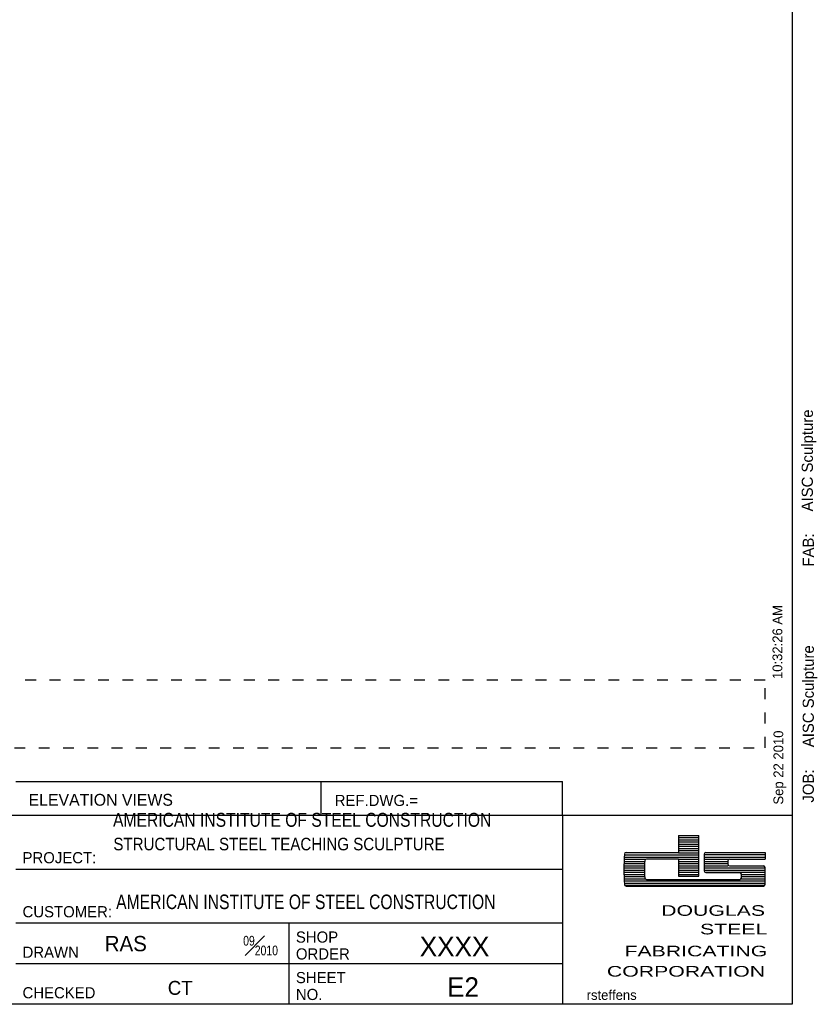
# Model space of a CAD drawing. Header units: inches. Extents: x -17.2 to 17.5, y -11.2 to 11.2.
# Tile 29 of 41: x 10.1 to 17.5, y -11.2 to -2.1. Entities that reach past the tile are written whole.
import ezdxf
from ezdxf.enums import TextEntityAlignment as Align

# ---------------------------------------------------------------- set-up
doc = ezdxf.new("R2010")
doc.units = ezdxf.units.IN
doc.header["$LTSCALE"] = 2.5
doc.header["$MEASUREMENT"] = 0
doc.linetypes.add('SDS2_3', pattern=[0.05, 0, -0.05])
doc.layers.add('Layer_0', color=7, linetype='Continuous')
doc.layers.add('Outline', color=7, linetype='Continuous')
doc.styles.add('MTextWidth', font='txt', dxfattribs={"width": 0.8, "height": 0.2})

msp = doc.modelspace()

# ---------------------------------------------------------------- linework, layer by layer
at = {"layer": 'Layer_0', "color": 2, "linetype": 'Continuous'}
for p, q in [((17.25, 11.25), (17.25, -11.25)), ((10.0625, -9.1875), (15.125, -9.1875)), ((12.8854, -9.1875), (12.8854, -9.5)), ((15.125, -9.5), (15.125, -9.1875)), ((4.75, -9.5), (17.25, -9.5)), ((15.125, -9.5), (15.125, -11.25)), ((16.1979, -9.6875), (16.3854, -9.6875)), ((16.1979, -9.7275), (16.3854, -9.7275)), ((16.1979, -9.7675), (16.3854, -9.7675)), ((16.1979, -9.8075), (16.3854, -9.8075)), ((15.6979, -9.8875), (16.1979, -9.8875)), ((15.6979, -9.9275), (15.8854, -9.9275)), ((15.7135, -9.8438), (16.1979, -9.8438)), ((16.1979, -9.8475), (16.3854, -9.8475)), ((16.1979, -9.9275), (16.3854, -9.9275)), ((16.4375, -9.9275), (16.6562, -9.9275)), ((16.4531, -9.8438), (17, -9.8438)), ((16.6719, -9.9062), (17, -9.9062)), ((15.6979, -9.9675), (15.8824, -9.9675)), ((15.6979, -10.0075), (15.8824, -10.0075)), ((16.1979, -9.9675), (16.3854, -9.9675)), ((16.1979, -10.0075), (16.3854, -10.0075)), ((16.4375, -9.9675), (16.6562, -9.9675)), ((16.4375, -10.0075), (17, -10.0075)), ((16.6719, -9.9688), (16.9844, -9.9688)), ((15.6979, -10.0475), (15.8824, -10.0475)), ((15.6979, -10.0875), (15.8854, -10.0875)), ((15.901, -10.0938), (16.7656, -10.0938)), ((16.1979, -10.0475), (16.3854, -10.0475)), ((16.1979, -10.0625), (16.3854, -10.0625)), ((16.4531, -10.0312), (16.7656, -10.0312)), ((16.7812, -10.0475), (17, -10.0475)), ((16.7812, -10.0875), (17, -10.0875)), ((15.6979, -10.1275), (17, -10.1275)), ((15.7135, -10.1562), (16.9844, -10.1562)), ((17.25, -11.25), (-17.25, -11.25))]:
    msp.add_line(p, q, dxfattribs=at)
at = {"layer": 'Layer_0', "color": 6, "linetype": 'SDS2_3'}
for p, q in [((17, -8.25), (7.125, -8.25)), ((17, -8.875), (17, -8.25)), ((7.125, -8.875), (17, -8.875))]:
    msp.add_line(p, q, dxfattribs=at)
at = {"layer": 'Layer_0', "color": 5, "linetype": 'Continuous'}
for p, q in [((16.1979, -9.6875), (16.1979, -9.8438)), ((16.1979, -9.7075), (16.3854, -9.7075)), ((16.1979, -9.7475), (16.3854, -9.7475)), ((16.3854, -10.0625), (16.3854, -9.6875)), ((16.1979, -9.7875), (16.3854, -9.7875)), ((16.1979, -9.8275), (16.3854, -9.8275)), ((15.6979, -9.8675), (16.3854, -9.8675)), ((15.6979, -9.9075), (15.8854, -9.9075)), ((16.1979, -9.9062), (15.901, -9.9062)), ((16.1979, -9.8875), (16.3854, -9.8875)), ((16.1979, -9.8875), (16.3854, -9.8875)), ((16.1979, -9.9062), (16.1979, -10.0625)), ((16.1979, -9.9075), (16.3854, -9.9075)), ((16.4375, -9.9075), (16.6593, -9.9075)), ((17, -9.8438), (17, -9.9062)), ((15.6979, -9.9475), (15.8824, -9.9475)), ((15.6979, -9.9875), (15.8824, -9.9875)), ((16.1979, -9.9475), (16.3854, -9.9475)), ((16.1979, -9.9875), (16.3854, -9.9875)), ((16.4375, -9.9475), (16.6562, -9.9475)), ((16.4375, -9.9875), (17, -9.9875)), ((15.6979, -10.0275), (15.8824, -10.0275)), ((15.6979, -10.0675), (15.8854, -10.0675)), ((15.6979, -10.1075), (17, -10.1075)), ((16.1979, -10.0275), (16.3854, -10.0275)), ((16.4504, -10.0275), (17, -10.0275)), ((16.7812, -10.0675), (17, -10.0675)), ((15.7077, -10.1475), (16.992, -10.1475))]:
    msp.add_line(p, q, dxfattribs=at)
at = {"layer": 'Layer_0', "color": 3, "linetype": 'Continuous'}
for p, q in [((16.4375, -9.8625), (17, -9.8625)), ((16.4375, -9.8875), (17, -9.8875))]:
    msp.add_line(p, q, dxfattribs=at)
at = {"layer": 'Layer_0', "color": 1, "linetype": 'Continuous'}
for p, q in [((10.0625, -10), (15.125, -10)), ((15.125, -10.5), (10.0625, -10.5)), ((12.5938, -11.25), (12.5938, -10.5)), ((15.125, -10.875), (10.0625, -10.875))]:
    msp.add_line(p, q, dxfattribs=at)
at = {"layer": 'Layer_0', "color": 3, "linetype": 'Continuous'}
for centre, radius, start, end in [((17.693, -10), 2, 175.96806, 184.03194), ((15.7135, -9.8594), 0.0156, 90, 180), ((17.8839, -10), 2, 177.76131, 182.23869), ((15.901, -9.9219), 0.0156, 90, 180), ((18.436, -9.9375), 2, 177.76131, 182.23869), ((16.4531, -9.8594), 0.0156, 90, 180), ((16.6719, -9.9219), 0.0156, 90, 180), ((18.6562, -9.9375), 2, 179.55237, 180.44763), ((16.4531, -10.0156), 0.0156, 180, 270), ((16.6719, -9.9531), 0.0156, 180, 270), ((16.9844, -9.9844), 0.0156, 0, 90), ((15.0015, -10.0625), 2, 357.76131, 2.23869), ((15.901, -10.0781), 0.0156, 180, 270), ((16.7656, -10.0469), 0.0156, 0, 90), ((16.7656, -10.0781), 0.0156, 270, 0), ((14.7813, -10.0625), 2, 359.55237, 0.44763), ((15.7135, -10.1406), 0.0156, 180, 270), ((16.9844, -10.1406), 0.0156, 270, 0)]:
    msp.add_arc(centre, radius, start, end, dxfattribs=at)

# ---------------------------------------------------------------- texts
at = {"layer": 'Layer_0', "color": 1, "linetype": 'Continuous'}
for s, height, p in [('AISC Sculpture', 0.103218, (17.4428, -6.6882)), ('FAB:', 0.10322, (17.4517, -7.1988)), ('10:32:26 AM', 0.090316, (17.1596, -8.2396)), ('AISC Sculpture', 0.103218, (17.4517, -8.8704)), ('Sep 22 2010', 0.090316, (17.1685, -9.4013)), ('JOB:', 0.10322, (17.4517, -9.3832))]:
    msp.add_text(s, height=height, rotation=90, dxfattribs=at).set_placement(p)
at = {"layer": 'Layer_0', "color": 2, "linetype": 'Continuous'}
for s, height, p in [('ELEVATION VIEWS', 0.109669, (10.1809, -9.412)), ('REF.DWG.=', 0.10322, (13.0152, -9.4145)), ('PROJECT:', 0.10322, (10.125, -9.9447)), ('CUSTOMER:', 0.10322, (10.125, -10.4447)), ('SHOP', 0.10322, (12.6562, -10.6791)), ('DRAWN', 0.10322, (10.125, -10.8197)), ('ORDER', 0.10322, (12.6562, -10.8353)), ('SHEET', 0.10322, (12.6562, -11.0541)), ('CHECKED', 0.10322, (10.125, -11.1947)), ('NO.', 0.10322, (12.6562, -11.2103))]:
    msp.add_text(s, height=height, dxfattribs=at).set_placement(p)
at = {"layer": 'Layer_0', "color": 5, "linetype": 'Continuous', "width": 1.5}
for s, height, p in [('DOUGLAS', 0.09806, (17, -10.431)), ('STEEL', 0.09806, (17.0208, -10.6029)), ('FABRICATING', 0.098057, (17.0208, -10.806)), ('CORPORATION', 0.098057, (17, -10.9935))]:
    msp.add_text(s, height=height, dxfattribs=at).set_placement(p, align=Align.RIGHT)
at = {"layer": 'Layer_0', "color": 2, "linetype": 'Continuous'}
msp.add_text('E2', height=0.18063, dxfattribs=at).set_placement((14.3509, -11.1805), align=Align.RIGHT)
at = {"layer": 'Layer_0', "color": 1, "linetype": 'Continuous'}
msp.add_text('rsteffens', height=0.09032, dxfattribs=at).set_placement((15.3482, -11.2091))
at = {"layer": 'Outline', "color": 2, "linetype": 'Continuous'}
for s, height, width, p in [('AMERICAN INSTITUTE OF STEEL CONSTRUCTION', 0.129022, 0.84, (10.963, -9.4781)), ('STRUCTURAL STEEL TEACHING SCULPTURE', 0.11612, 0.9, (10.9658, -9.7088))]:
    msp.add_text(s, height=height, dxfattribs=dict(at, width=width)).set_placement(p, align=Align.TOP_LEFT)
at = {"layer": 'Outline', "color": 2, "linetype": 'Continuous', "width": 0.81}
msp.add_text('AMERICAN INSTITUTE OF STEEL CONSTRUCTION', height=0.134183, dxfattribs=at).set_placement((10.9915, -10.3686))
at = {"layer": 'Outline', "color": 2, "linetype": 'Continuous'}
for s, height, p in [('RAS', 0.14192, (10.8857, -10.7592)), ('CT', 0.12902, (11.4698, -11.1624))]:
    msp.add_text(s, height=height, dxfattribs=at).set_placement(p)
msp.add_text('XXXX', height=0.18063, dxfattribs=at).set_placement((14.125, -10.8055), align=Align.CENTER)
at = {"layer": 'Outline', "color": 2, "linetype": 'Continuous', "insert": (12.49, -10.797), "char_height": 0.129022, "attachment_point": 9, "style": 'MTextWidth'}
msp.add_mtext('\\A1;{\\H0.70x;\\S09#2010;}', dxfattribs=at)

doc.saveas('drawing.dxf')
